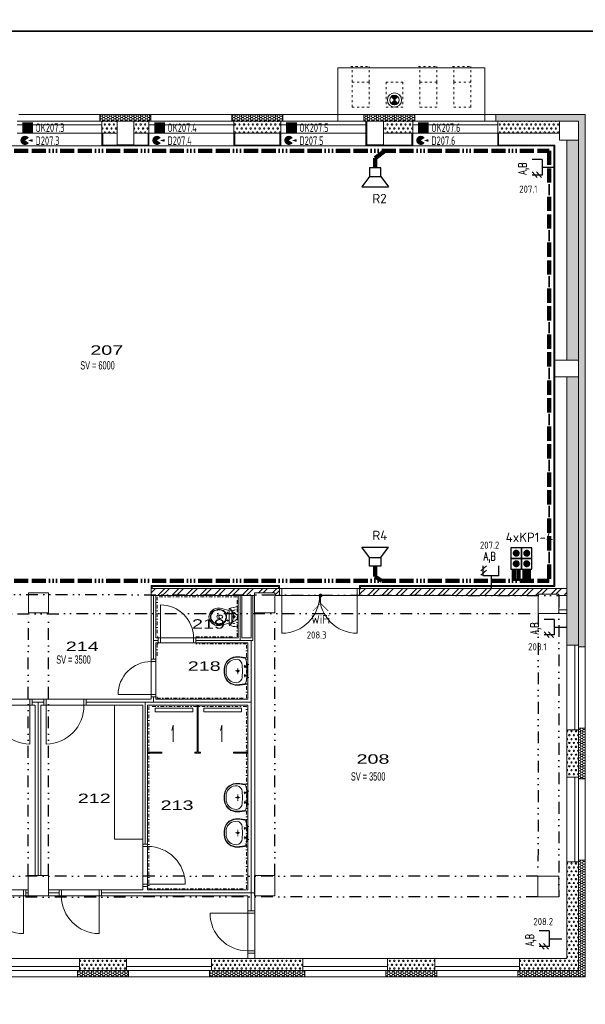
# Model space of a CAD drawing. Extents: x 171565 to 840288, y -737149 to -289557.
# Tile 45 of 59: x 465310 to 477314, y -377588 to -356706. Entities that reach past the tile are written whole.
import ezdxf

# ---------------------------------------------------------------- set-up
doc = ezdxf.new("R2010")
doc.units = 0
doc.header["$MEASUREMENT"] = 0
doc.header["$PDMODE"] = 1
for name, pattern in [('ACAD_ISO15W100', [39, 12, -3, 12, -3, 0, -3, 0, -3, 0, -3]), ('DASHED1', [1, 0.3, -0.4, 0.3]), ('DIVIDE2', [0.625, 0.25, -0.125, 0, -0.125, 0, -0.125]), ('DOTDASH', [1, 0.3, -0.2, 0, -0.2, 0.3])]:
    doc.linetypes.add(name, pattern=pattern)
for name, color, linetype in [('0_stavba', 7, 'Continuous'), ('3-ZDI_NADP', 1, 'DIVIDE2'), ('E1', 3, 'Continuous'), ('E2-SL', 7, 'Continuous'), ('legenda', 1, 'Continuous')]:
    doc.layers.add(name, color=color, linetype=linetype)
doc.styles.add('isocp', font='isocp.shx')
doc.styles.add('ISOCPEUR_4', font='isocpeur.ttf', dxfattribs={"height": 1.8})
doc.styles.add('ROMANS', font='ROMANS.shx')
doc.styles.add('SIMPLEX', font='simplex.shx')
doc.styles.add('SPIRITTXTSTYLE1', font='ROMAN')
doc.styles.add('SPIRITTXTSTYLE2', font='ARIALUNI.TTF')
doc.linetypes.add('TEPIZL3', pattern='A,0,-1,[9,DSP.shx,S=0.005714,R=0,X=-1,Y=0],0', length=1)
pattern_1 = [(45.0000013, (831140.693, -247584.223), (-7.0710678, 7.0710678), [])]
pattern_2 = [(0, (784100.07, -247584.22), (47.625, 82.488914), [15.875, -79.375]), (0, (784100.07, -247556.72), (47.625, 82.488914), [15.875, -79.375]), (60.000002, (784115.94, -247584.22), (-47.625, 82.488914), [15.875, -79.375]), (120.000003, (784100.07, -247584.22), (-95.25, -3e-06), [15.875, -79.375]), (60.000002, (784092.13, -247570.47), (-47.625, 82.488914), [15.875, -79.375]), (120.000003, (784123.88, -247570.47), (-95.25, -3e-06), [15.875, -79.375])]
pattern_3 = [(45, (784100.07, -247584.22), (-148.49243, 148.49243), []), (45, (784199.07, -247584.22), (-148.49243, 148.49243), [])]
pattern_4 = [(0, (784100.068, -247584.223), (47.625, 27.4963055), [-63.5, 31.75]), (60.000002, (784100.068, -247584.223), (-1.7e-06, 54.9926147), [31.75, -63.5]), (120.000003, (784100.068, -247584.223), (-47.625, 27.4963055), [-63.5, 31.75])]

# ---------------------------------------------------------------- blocks, each defined once
blk = doc.blocks.new('A$C1C114146')
at = {"color": 5}
blk.add_line((150, -18.75), (0, -18.75), dxfattribs=at)
at = {"color": 5, "const_width": 37.5}
blk.add_lwpolyline([(-18.75, -18.75, 1), (18.75, -18.75, 1)], format="xyb", close=True, dxfattribs=at)
blk.add_lwpolyline([(-18.75, -18.75, 1), (18.75, -18.75, 1)], format="xyb", close=True, dxfattribs=at)
at = {"color": 5, "const_width": 12.5}
blk.add_lwpolyline([(300, 131.25), (150, -18.75), (150, -18.75), (300, -168.75)], dxfattribs=at)
blk = doc.blocks.new('T2')
at = {"color": 5}
for p, q in [((0, 965), (0, 639)), ((0, 965), (206, 965)), ((0, 802), (-265, 802)), ((0, 639), (206, 639))]:
    blk.add_line(p, q, dxfattribs=at)
at = {"color": 7}
for p, q in [((118, 705), (12, 586)), ((209, 705), (103, 586))]:
    blk.add_line(p, q, dxfattribs=at)
at = {"color": 3, "style": 'SIMPLEX', "width": 0.75}
blk.add_attdef('A', (302, 720, 38), '', height=215, dxfattribs=at)
blk = doc.blocks.new('A$C63851835')
at = {"color": 24}
for p, q in [((179, 117), (403, 285)), ((403, 285), (403, -285)), ((0, 117), (179, 117)), ((0, -117), (0, 117)), ((179, 117), (179, -117)), ((179, -117), (0, -117)), ((179, -117), (403, -285))]:
    blk.add_line(p, q, dxfattribs=at)

msp = doc.modelspace()

# ---------------------------------------------------------------- hatches: boundary and pattern name
at = {"layer": '0_stavba', "linetype": 'Continuous', "lineweight": 0, "ltscale": 300}
h = msp.add_hatch(dxfattribs=at)
h.set_pattern_fill('ZDIVNP', color=256, scale=0.79375, style=0, pattern_type=2)
h.set_pattern_definition(pattern_1)
h.paths.add_polyline_path([(473193, -358338), (473264, -358409), (473334, -358338, 0.414214)], flags=0)
h = msp.add_hatch(dxfattribs=at)
h.set_pattern_fill('ZDIVNP', color=256, scale=0.79375, style=0, pattern_type=2)
h.set_pattern_definition(pattern_1)
h.paths.add_polyline_path([(473334, -358480), (473264, -358409), (473193, -358480, 0.414214)], flags=0)
h = msp.add_hatch(dxfattribs=at)
h.set_pattern_fill('PLASTEV', color=256, scale=31.75, style=0, pattern_type=2)
h.set_pattern_definition(pattern_4)
h.paths.add_polyline_path([(468094, -358859), (468094, -358719), (467014, -358719), (467014, -358859)], flags=0)
h = msp.add_hatch(dxfattribs=at)
h.set_pattern_fill('PLASTEV', color=256, scale=31.75, style=0, pattern_type=2)
h.set_pattern_definition(pattern_4)
h.paths.add_polyline_path([(469814, -358719), (469814, -358859), (470894, -358859), (470894, -358719)], flags=0)
h = msp.add_hatch(dxfattribs=at)
h.set_pattern_fill('PLASTEV', color=256, scale=31.75, style=0, pattern_type=2)
h.set_pattern_definition(pattern_4)
h.paths.add_polyline_path([(472614, -358719), (472614, -358859), (473694, -358859), (473694, -358719)], flags=0)
h = msp.add_hatch(dxfattribs=at)
h.set_pattern_fill('PLASTEV', color=256, scale=31.75, style=0, pattern_type=2)
h.set_pattern_definition(pattern_4)
h.paths.add_polyline_path([(477169, -370009), (477309, -370009), (477309, -358719), (475414, -358719), (475414, -358859), (477169, -358859)], flags=0)
h = msp.add_hatch(dxfattribs=at)
h.set_pattern_fill('PORBET', color=256, scale=15.875, style=0, pattern_type=2)
h.set_pattern_definition(pattern_2)
h.paths.add_polyline_path([(467054, -358859), (467054, -359109), (467379, -359109), (467379, -358859)], flags=0)
h = msp.add_hatch(dxfattribs=at)
h.set_pattern_fill('PORBET', color=256, scale=15.875, style=0, pattern_type=2)
h.set_pattern_definition(pattern_2)
h.paths.add_polyline_path([(467729, -358859), (467729, -359109), (468054, -359109), (468054, -358859)], flags=0)
h = msp.add_hatch(dxfattribs=at)
h.set_pattern_fill('PORBET', color=256, scale=15.875, style=0, pattern_type=2)
h.set_pattern_definition(pattern_2)
h.paths.add_polyline_path([(469854, -358859), (469854, -359109), (470854, -359109), (470854, -358859)], flags=0)
h = msp.add_hatch(dxfattribs=at)
h.set_pattern_fill('PORBET', color=256, scale=15.875, style=0, pattern_type=2)
h.set_pattern_definition(pattern_2)
h.paths.add_polyline_path([(473029, -359109), (473654, -359109), (473654, -358859), (473029, -358859)], flags=0)
h = msp.add_hatch(dxfattribs=at)
h.set_pattern_fill('PORBET', color=256, scale=15.875, style=0, pattern_type=2)
h.set_pattern_definition(pattern_2)
h.paths.add_polyline_path([(476769, -359109), (476769, -358859), (475454, -358859), (475454, -359109)], flags=0)
h = msp.add_hatch(dxfattribs=at)
h.set_pattern_fill('PORBET', color=256, scale=15.875, style=0, pattern_type=2)
h.set_pattern_definition(pattern_2)
h.paths.add_polyline_path([(476919, -363930), (477169, -363930), (477169, -359259), (476919, -359259)], flags=0)
h = msp.add_hatch(dxfattribs=at)
h.set_pattern_fill('PORBET', color=256, scale=15.875, style=0, pattern_type=2)
h.set_pattern_definition(pattern_2)
h.paths.add_polyline_path([(477169, -364280), (476919, -364280), (476919, -368769), (476919, -368901), (476919, -369301), (476919, -369969), (477169, -369969)], flags=0)
h = msp.add_hatch(dxfattribs=at)
h.set_pattern_fill('ZDIVKER', color=256, scale=5.55625, style=0, pattern_type=2)
h.set_pattern_definition(pattern_3)
h.paths.add_polyline_path([(468099, -368769), (468099, -368919), (470294, -368919), (470294, -368859), (470724, -368859), (470724, -368919), (470824, -368919), (470824, -368769)], flags=0)
h = msp.add_hatch(dxfattribs=at)
h.set_pattern_fill('ZDIVKER', color=256, scale=5.55625, style=0, pattern_type=2)
h.set_pattern_definition(pattern_3)
h.paths.add_polyline_path([(472524, -368919), (472524, -368769), (476919, -368769), (476919, -368901), (476754, -368901), (476754, -368889), (476314, -368889), (476314, -368918), (473054, -368918), (473054, -368901), (472654, -368901), (472654, -368919)], flags=0)
h = msp.add_hatch(dxfattribs=at)
h.set_pattern_fill('PORBET', color=256, scale=15.875, style=0, pattern_type=2)
h.set_pattern_definition(pattern_2)
h.paths.add_polyline_path([(477169, -371769), (476919, -371769), (476919, -372769), (477169, -372769)], flags=0)
h = msp.add_hatch(dxfattribs=at)
h.set_pattern_fill('PLASTEV', color=256, scale=31.75, style=0, pattern_type=2)
h.set_pattern_definition(pattern_4)
h.paths.add_polyline_path([(477169, -372809), (477309, -372809), (477309, -371729), (477169, -371729)], flags=0)
h = msp.add_hatch(dxfattribs=at)
h.set_pattern_fill('PLASTEV', color=256, scale=31.75, style=0, pattern_type=2)
h.set_pattern_definition(pattern_4)
h.paths.add_polyline_path([(477309, -377009), (477309, -374529), (477169, -374529), (477169, -376869), (475879, -376869), (475879, -377009)], flags=0)
h = msp.add_hatch(dxfattribs=at)
h.set_pattern_fill('PORBET', color=256, scale=15.875, style=0, pattern_type=2)
h.set_pattern_definition(pattern_2)
h.paths.add_polyline_path([(477169, -374569), (476919, -374569), (476919, -376619), (475919, -376619), (475919, -376869), (477169, -376869)], flags=0)
h = msp.add_hatch(dxfattribs=at)
h.set_pattern_fill('PORBET', color=256, scale=15.875, style=0, pattern_type=2)
h.set_pattern_definition(pattern_2)
h.paths.add_polyline_path([(466579, -376619), (466579, -376869), (467579, -376869), (467579, -376619)], flags=0)
h = msp.add_hatch(dxfattribs=at)
h.set_pattern_fill('PORBET', color=256, scale=15.875, style=0, pattern_type=2)
h.set_pattern_definition(pattern_2)
h.paths.add_polyline_path([(471319, -376869), (471319, -376619), (470299, -376619), (470149, -376619), (469379, -376619), (469379, -376869)], flags=0)
h = msp.add_hatch(dxfattribs=at)
h.set_pattern_fill('PORBET', color=256, scale=15.875, style=0, pattern_type=2)
h.set_pattern_definition(pattern_2)
h.paths.add_polyline_path([(474119, -376869), (474119, -376619), (473119, -376619), (473119, -376869)], flags=0)
h = msp.add_hatch(dxfattribs=at)
h.set_pattern_fill('PLASTEV', color=256, scale=31.75, style=0, pattern_type=2)
h.set_pattern_definition(pattern_4)
h.paths.add_polyline_path([(467619, -377009), (467619, -376869), (466539, -376869), (466539, -377009)], flags=0)
h = msp.add_hatch(dxfattribs=at)
h.set_pattern_fill('PLASTEV', color=256, scale=31.75, style=0, pattern_type=2)
h.set_pattern_definition(pattern_4)
h.paths.add_polyline_path([(469339, -376869), (469339, -377009), (471359, -377009), (471359, -376869)], flags=0)
h = msp.add_hatch(dxfattribs=at)
h.set_pattern_fill('PLASTEV', color=256, scale=31.75, style=0, pattern_type=2)
h.set_pattern_definition(pattern_4)
h.paths.add_polyline_path([(474159, -377009), (474159, -376869), (473079, -376869), (473079, -377009)], flags=0)

# ---------------------------------------------------------------- linework, layer by layer
at = {"elevation": 900}
for points in [[(449280, -356946), (449280, -325446), (493830, -325446), (493830, -356946)], [(449280, -388446), (449280, -356946), (493830, -356946), (493830, -388446)]]:
    msp.add_lwpolyline(points, close=True, dxfattribs=at)
at = {"layer": '0_stavba', "linetype": 'DASHED1', "lineweight": 0, "ltscale": 150}
for p, q in [((472334, -357699, -824), (472754, -357699, -824)), ((472364, -358029, -824), (472364, -357699, -824)), ((472724, -358029, -824), (472724, -357699, -824)), ((473774, -357699, -824), (474194, -357699, -824)), ((473804, -358029, -824), (473804, -357699, -824)), ((474164, -358029, -824), (474164, -357699, -824)), ((474494, -357699, -824), (474914, -357699, -824)), ((474524, -358029, -824), (474524, -357699, -824)), ((474884, -358029, -824), (474884, -357699, -824)), ((472364, -358559, -824), (472364, -358029, -824)), ((472724, -358029, -824), (472364, -358029, -824)), ((472724, -358029, -824), (472724, -358559, -824)), ((473444, -358029, -824), (473084, -358029, -824)), ((473084, -358029, -824), (473084, -358559, -824)), ((473444, -358029, -824), (473444, -358559, -824)), ((474164, -358029, -824), (473804, -358029, -824)), ((473804, -358029, -824), (473804, -358559, -824)), ((474164, -358029, -824), (474164, -358559, -824)), ((474884, -358029, -824), (474524, -358029, -824)), ((474524, -358029, -824), (474524, -358559, -824)), ((474884, -358559, -824), (474884, -358029, -824)), ((472364, -358559, -2548), (472724, -358559, -2548)), ((473084, -358559, -2548), (473444, -358559, -2548)), ((473804, -358559, -2548), (474164, -358559, -2548)), ((474524, -358559, -2548), (474884, -358559, -2548))]:
    msp.add_line(p, q, dxfattribs=at)
at = {"layer": '0_stavba', "linetype": 'Continuous', "lineweight": 0, "ltscale": 300}
for p, q in [((472064, -358859, -824), (472064, -357729, -824)), ((475184, -357729, -824), (472064, -357729, -824)), ((475184, -358859, -824), (475184, -357729, -824)), ((473334, -358338, 900), (473193, -358480, 900)), ((473193, -358338, 900), (473334, -358480, 900)), ((467014, -358719, -76), (465294, -358719, -76)), ((467014, -358719, -2548), (468094, -358719, -2548)), ((467014, -358719, -2548), (467014, -358859, -2548)), ((469814, -358719, -76), (468094, -358719, -76)), ((468094, -358719, -2548), (468094, -358859, -2548)), ((469814, -358719, -2548), (470894, -358719, -2548)), ((469814, -358719, -2548), (469814, -358859, -2548)), ((472614, -358719, -76), (470894, -358719, -76)), ((470894, -358719, -2548), (470894, -358859, -2548)), ((472614, -358719, -2548), (473694, -358719, -2548)), ((472614, -358719, -2548), (472614, -358859, -2548)), ((475414, -358719, -76), (473694, -358719, -76)), ((473694, -358719, -2548), (473694, -358859, -2548)), ((475414, -358719, -2548), (477309, -358719, -2548)), ((475414, -358719, -2548), (475414, -358859, -2548)), ((477309, -358719, -2548), (477309, -370009, -2548)), ((465254, -358859, 1571), (467054, -358859, 1571)), ((465254, -358939, 1571), (467054, -358939, 1571)), ((467014, -358859, -2548), (468094, -358859, -2548)), ((467054, -358859, -2548), (467054, -359109, -2548)), ((467729, -358859, -1724), (467379, -358859, -1724)), ((467379, -358859, -1724), (467379, -359359, -1724)), ((467729, -359359, -1724), (467729, -358859, -1724)), ((468054, -358859, 1571), (469854, -358859, 1571)), ((468054, -358859, -2548), (468054, -359109, -2548)), ((468054, -358939, 1571), (469854, -358939, 1571)), ((469814, -358859, -2548), (470894, -358859, -2548)), ((469854, -358859, -2548), (469854, -359109, -2548)), ((470854, -358859, 1571), (472654, -358859, 1571)), ((470854, -358859, -2548), (470854, -359109, -2548)), ((470854, -358939, 1571), (472654, -358939, 1571)), ((472614, -358859, -2548), (473694, -358859, -2548)), ((472654, -358859, -2548), (472654, -359109, -2548)), ((473029, -358859, -1724), (472679, -358859, -1724)), ((472679, -358859, -1724), (472679, -359359, -1724)), ((473029, -359359, -1724), (473029, -358859, -1724)), ((473654, -358859, 1571), (475454, -358859, 1571)), ((473654, -358859, -2548), (473654, -359109, -2548)), ((473654, -358939, 1571), (475454, -358939, 1571)), ((475414, -358859, -2548), (477169, -358859, -2548)), ((475454, -358859, -2548), (475454, -359109, -2548)), ((477169, -358859, -1724), (476769, -358859, -1724)), ((476769, -358859, -1724), (476769, -359259, -1724)), ((477169, -358859, -2548), (477169, -370009, -2548)), ((477169, -359259, -1724), (477169, -358859, -1724)), ((465254, -359109, 1571), (467054, -359109, 1571)), ((467054, -359109, -2548), (467054, -359384, -2548)), ((467054, -359109, -2548), (467379, -359109, -2548)), ((467074, -359109, -2548), (467074, -359364, -2548)), ((467729, -359109, -2548), (468054, -359109, -2548)), ((468034, -359109, -2548), (468034, -359364, -2548)), ((468054, -359109, -2548), (468054, -359384, -2548)), ((468054, -359109, 1571), (469854, -359109, 1571)), ((469854, -359109, -2548), (469854, -359384, -2548)), ((469854, -359109, -2548), (470854, -359109, -2548)), ((469874, -359109, -2548), (469874, -359364, -2548)), ((470834, -359109, -2548), (470834, -359364, -2548)), ((470854, -359109, -2548), (470854, -359384, -2548)), ((470854, -359109, 1571), (472654, -359109, 1571)), ((472654, -359109, -2548), (472654, -359384, -2548)), ((472654, -359109, -2548), (472679, -359109, -2548)), ((472674, -359109, -2548), (472674, -359364, -2548)), ((473029, -359109, -2548), (473654, -359109, -2548)), ((473634, -359109, -2548), (473634, -359364, -2548)), ((473654, -359109, -2548), (473654, -359384, -2548)), ((473654, -359109, 1571), (475454, -359109, 1571)), ((475454, -359109, -2548), (475454, -359384, -2548)), ((475454, -359109, -2548), (476769, -359109, -2548)), ((475474, -359109, -2548), (475474, -359364, -2548)), ((458464, -359384, -2548), (476644, -359384, -2548)), ((467074, -359364, -2548), (468034, -359364, -2548)), ((467379, -359359, -1724), (467729, -359359, -1724)), ((469874, -359364, -2548), (470834, -359364, -2548)), ((472679, -359359, -1724), (473029, -359359, -1724)), ((472679, -359364, -2548), (473634, -359364, -2548)), ((475474, -359364, -2548), (476664, -359364, -2548)), ((476644, -359384, -2548), (476644, -368709, -2548)), ((476664, -359364, -2548), (476664, -368729, -2548)), ((476769, -359259, -1724), (477169, -359259, -1724)), ((476919, -359259, -2548), (476919, -363930, -2548)), ((477169, -363930, -1724), (476669, -363930, -1724)), ((476669, -363930, -1724), (476669, -364280, -1724)), ((477169, -364280, -1724), (477169, -363930, -1724)), ((476669, -364280, -1724), (477169, -364280, -1724)), ((476919, -364280, -2548), (476919, -368769, -2548)), ((470824, -368709, -2548), (468099, -368709, -2548)), ((468099, -368769, -2548), (468099, -368709, -2548)), ((470874, -368769, -2548), (468099, -368769, -2548)), ((468099, -368769, -2548), (468099, -368869, -2548)), ((468099, -368919, -2548), (468099, -368769, -2548)), ((470804, -368729, -2548), (468119, -368729, -2548)), ((468119, -368769, -2548), (468119, -368729, -2548)), ((470804, -368769, -2548), (470804, -368729, -2548)), ((470824, -368769, -2548), (470824, -368709, -2548)), ((470874, -368919, -2548), (470874, -368769, -2548)), ((476919, -368769, -2548), (472474, -368769, -2548)), ((472474, -368919, -2548), (472474, -368769, -2548)), ((476644, -368709, -2548), (472524, -368709, -2548)), ((472524, -368769, -2548), (472524, -368709, -2548)), ((476664, -368729, -2548), (472544, -368729, -2548)), ((472544, -368769, -2548), (472544, -368729, -2548)), ((476919, -368919, -76), (476919, -368769, -76)), ((465924, -368859, -2548), (465494, -368859, -2548)), ((465494, -368859, -2548), (465494, -369289, -2548)), ((465924, -369289, -2548), (465924, -368859, -2548)), ((468099, -368919, -2548), (468199, -368919, -2548)), ((468099, -368919, -2548), (468099, -370319, -2548)), ((469949, -368919, -2548), (468199, -368919, -2548)), ((468199, -368919, -2548), (468199, -369819, -2548)), ((469949, -368919, -2548), (470024, -368919, -2548)), ((469949, -368919, -2548), (469949, -369819, -2548)), ((470024, -368919, -2548), (470024, -369819, -2548)), ((470224, -368919, -2548), (470024, -368919, -2548)), ((470224, -368919, -2548), (470294, -368919, -2548)), ((470224, -368919, -2548), (470224, -369819, -2548)), ((470724, -368859, -2548), (470294, -368859, -2548)), ((470294, -368859, -2548), (470294, -369289, -2548)), ((470724, -369289, -2548), (470724, -368859, -2548)), ((470874, -368919, -2548), (470724, -368919, -2548)), ((470874, -368919, -2548), (470874, -369719, -2548)), ((472474, -368919, -2548), (472474, -369719, -2548)), ((476314, -368919, -2548), (472474, -368919, -2548)), ((476314, -369299, -2548), (476314, -368889, -2548)), ((476754, -368889, -2548), (476314, -368889, -2548)), ((476314, -369299, -2548), (476314, -368919, -2548)), ((476754, -369299, -2548), (476754, -368889, -2548)), ((476919, -368919, -2548), (476754, -368919, -2548)), ((476919, -368919, -2548), (476919, -369969, -2548)), ((468299, -369819, -2548), (468299, -369119, -2548)), ((465494, -369289, -2548), (465924, -369289, -2548)), ((470294, -369289, -2548), (470724, -369289, -2548)), ((470299, -369289, -2548), (470299, -375654, -2548)), ((476314, -369299, -2548), (476754, -369299, -2548)), ((476754, -369224, -2548), (476919, -369224, -2548)), ((476754, -369299, -2548), (476919, -369299, -2548)), ((468299, -369819, -2548), (468199, -369819, -2548)), ((468299, -369819, -3448), (468999, -369819, -3448)), ((468299, -369919, -2548), (468299, -369819, -2548)), ((469949, -369819, -2548), (468999, -369819, -2548)), ((468999, -369919, -2548), (468999, -369819, -2548)), ((470224, -369819, -2548), (470024, -369819, -2548)), ((468299, -369919, -2548), (468199, -369919, -2548)), ((468199, -369919, -2548), (468199, -370319, -2548)), ((468299, -369919, -3448), (468999, -369919, -3448)), ((470149, -369919, -2548), (468999, -369919, -2548)), ((470149, -369919, -2548), (470149, -371119, -2548)), ((476919, -369969, -76), (476919, -371769, -76)), ((477169, -369969, -2548), (476919, -369969, -2548)), ((477089, -369969, -76), (477089, -371769, -76)), ((477169, -369969, -76), (477169, -371769, -76)), ((477309, -370009, -2548), (477169, -370009, -2548)), ((477309, -371729, -76), (477309, -370009, -76)), ((468099, -371019, -3448), (468099, -370319, -3448)), ((468199, -370319, -2548), (468099, -370319, -2548)), ((468199, -371019, -3448), (468199, -370319, -3448)), ((468099, -371019, -2548), (467399, -371019, -2548)), ((468199, -371019, -2548), (468099, -371019, -2548)), ((468099, -371019, -2548), (468099, -371119, -2548)), ((468199, -371019, -2548), (468199, -371119, -2548)), ((465874, -371119, -2548), (465524, -371119, -2548)), ((465524, -371244, -2548), (465524, -371119, -2548)), ((465524, -371244, -2548), (465524, -372069, -2548)), ((465636, -371244, -2548), (465524, -371244, -2548)), ((465636, -371244, -2548), (465636, -374859, -2548)), ((465761, -371244, -2548), (465761, -374859, -2548)), ((465874, -371244, -2548), (465761, -371244, -2548)), ((465874, -371244, -2548), (465874, -371119, -2548)), ((465874, -371244, -2548), (465874, -372069, -2548)), ((468099, -371119, -2548), (466674, -371119, -2548)), ((466674, -371244, -2548), (466674, -371119, -2548)), ((467924, -371244, -2548), (466674, -371244, -2548)), ((467324, -374089, -2548), (467324, -371244, -2548)), ((467924, -371244, -2548), (467924, -374239, -2548)), ((470149, -371244, -2548), (468024, -371244, -2548)), ((468024, -371244, -2548), (468024, -374239, -2548)), ((470149, -371119, -2548), (468199, -371119, -2548)), ((469076, -371244, -2548), (469076, -372244, -2548)), ((469096, -371244, -2548), (469096, -372244, -2548)), ((470149, -371244, -2548), (470149, -375164, -2548)), ((468985, -371307, -2548), (468185, -371307, -2548)), ((468185, -371307, -2548), (468185, -371382, -2548)), ((468185, -371382, -2548), (468985, -371382, -2548)), ((468985, -371382, -2548), (468985, -371307, -2548)), ((470018, -371307, -2548), (469218, -371307, -2548)), ((469218, -371307, -2548), (469218, -371382, -2548)), ((469218, -371382, -2548), (470018, -371382, -2548)), ((470018, -371382, -2548), (470018, -371307, -2548)), ((468569, -371670, -2548), (468540, -371779, -2548)), ((468569, -372022, -2548), (468569, -371670, -2548)), ((469603, -371670, -2548), (469573, -371779, -2548)), ((469603, -372022, -2548), (469603, -371670, -2548)), ((477169, -371769, -2548), (476919, -371769, -2548)), ((476919, -371769, -2548), (476919, -372769, -2548)), ((477169, -371729, -2548), (477169, -372809, -2548)), ((477309, -371729, -2548), (477169, -371729, -2548)), ((477309, -371729, -2548), (477309, -372809, -2548)), ((468024, -372244, -2548), (468326, -372244, -2548)), ((468024, -372264, -2548), (468326, -372264, -2548)), ((468326, -372244, -2548), (468326, -372264, -2548)), ((469026, -372244, -2548), (469076, -372244, -2548)), ((469026, -372244, -2548), (469026, -372264, -2548)), ((469026, -372264, -2548), (469146, -372264, -2548)), ((469096, -372244, -2548), (469146, -372244, -2548)), ((469146, -372244, -2548), (469146, -372264, -2548)), ((469846, -372244, -2548), (470149, -372244, -2548)), ((469846, -372244, -2548), (469846, -372264, -2548)), ((469846, -372264, -2548), (470149, -372264, -2548)), ((476919, -372769, -76), (476919, -374569, -76)), ((477169, -372769, -2548), (476919, -372769, -2548)), ((477089, -374569, -900), (477089, -372769, -900)), ((477169, -374569, -900), (477169, -372769, -900)), ((477169, -372769, -76), (477169, -374569, -76)), ((477309, -372809, -2548), (477169, -372809, -2548)), ((477309, -374529, -76), (477309, -372809, -76)), ((467924, -374089, -2548), (467324, -374089, -2548)), ((468024, -374239, -2548), (467924, -374239, -2548)), ((477169, -374569, -2548), (476919, -374569, -2548)), ((476919, -374569, -2548), (476919, -376619, -2548)), ((477169, -374529, -2548), (477169, -376869, -2548)), ((477309, -374529, -2548), (477169, -374529, -2548)), ((477309, -374529, -2548), (477309, -377009, -2548)), ((465919, -374859, -2548), (465489, -374859, -2548)), ((465489, -374859, -2548), (465489, -375289, -2548)), ((465919, -375289, -2548), (465919, -374859, -2548)), ((467924, -375039, -2548), (467924, -375164, -2548)), ((468024, -375039, -2548), (467924, -375039, -2548)), ((468024, -375039, -2548), (468824, -375039, -2548)), ((468024, -375039, -2548), (468024, -375164, -2548)), ((470724, -374859, -2548), (470294, -374859, -2548)), ((470294, -374859, -2548), (470294, -375289, -2548)), ((470724, -375289, -2548), (470724, -374859, -2548)), ((476309, -375309, -2548), (476309, -374869, -2548)), ((476309, -374869, -2548), (476754, -374869, -2548)), ((476754, -374869, -2548), (476754, -375309, -2548)), ((465389, -375164, -2548), (465489, -375164, -2548)), ((465389, -375164, -2548), (465389, -375289, -2548)), ((465919, -375164, -2548), (466196, -375164, -2548)), ((466196, -375164, -2548), (466196, -375289, -2548)), ((466996, -375164, -2548), (467924, -375164, -2548)), ((466996, -375164, -2548), (466996, -375289, -2548)), ((468024, -375164, -2548), (470149, -375164, -2548)), ((465389, -375289, -2548), (465389, -376089, -2548)), ((465389, -375289, -2548), (466196, -375289, -2548)), ((465489, -375289, -2548), (465919, -375289, -2548)), ((466996, -375289, -2548), (466996, -376089, -2548)), ((466996, -375289, -2548), (470149, -375289, -2548)), ((470149, -375289, -2548), (470149, -375654, -2548)), ((470294, -375289, -2548), (470724, -375289, -2548)), ((476754, -375309, -2548), (476309, -375309, -2548)), ((470149, -375654, -2548), (469349, -375654, -2548)), ((470299, -375654, -2548), (470149, -375654, -2548)), ((470299, -376454, -2548), (470149, -376454, -2548)), ((470149, -376454, -2548), (470149, -376619, -2548)), ((470299, -376454, -2548), (470299, -376619, -2548)), ((466579, -376619, -76), (464779, -376619, -76)), ((466579, -376619, -2548), (467579, -376619, -2548)), ((466579, -376619, -2548), (466579, -376869, -2548)), ((469379, -376619, -76), (467579, -376619, -76)), ((467579, -376619, -2548), (467579, -376869, -2548)), ((469379, -376619, -2548), (470149, -376619, -2548)), ((469379, -376619, -2548), (469379, -376869, -2548)), ((470149, -376619, -76), (470299, -376619, -76)), ((470299, -376619, -2548), (471319, -376619, -2548)), ((473119, -376619, -76), (471319, -376619, -76)), ((471319, -376619, -2548), (471319, -376869, -2548)), ((473119, -376619, -2548), (474119, -376619, -2548)), ((473119, -376619, -2548), (473119, -376869, -2548)), ((475919, -376619, -76), (474119, -376619, -76)), ((474119, -376619, -2548), (474119, -376869, -2548)), ((475919, -376619, -2548), (476919, -376619, -2548)), ((475919, -376619, -2548), (475919, -376869, -2548)), ((466579, -376789, -76), (464779, -376789, -76)), ((466579, -376869, -76), (464779, -376869, -76)), ((466539, -376869, -2548), (467619, -376869, -2548)), ((466539, -376869, -2548), (466539, -377009, -2548)), ((469379, -376789, -76), (467579, -376789, -76)), ((469379, -376869, -76), (467579, -376869, -76)), ((467619, -376869, -2548), (467619, -377009, -2548)), ((469339, -376869, -2548), (471359, -376869, -2548)), ((469339, -376869, -2548), (469339, -377009, -2548)), ((473119, -376789, -76), (471319, -376789, -76)), ((473119, -376869, -76), (471319, -376869, -76)), ((471359, -376869, -2548), (471359, -377009, -2548)), ((473079, -376869, -2548), (474159, -376869, -2548)), ((473079, -376869, -2548), (473079, -377009, -2548)), ((475919, -376789, -76), (474119, -376789, -76)), ((475919, -376869, -76), (474119, -376869, -76)), ((474159, -376869, -2548), (474159, -377009, -2548)), ((475879, -376869, -2548), (477169, -376869, -2548)), ((475879, -376869, -2548), (475879, -377009, -2548)), ((464819, -377009, -76), (466539, -377009, -76)), ((466539, -377009, -2548), (467619, -377009, -2548)), ((467619, -377009, -76), (469339, -377009, -76)), ((469339, -377009, -2548), (471359, -377009, -2548)), ((471359, -377009, -76), (473079, -377009, -76)), ((473079, -377009, -2548), (474159, -377009, -2548)), ((474159, -377009, -76), (475879, -377009, -76)), ((475879, -377009, -2548), (477309, -377009, -2548))]:
    msp.add_line(p, q, dxfattribs=at)
at = {"layer": '0_stavba', "linetype": 'Continuous', "lineweight": 0, "ltscale": 304.799988}
for p, q in [((470824, -368769, -3448), (470824, -368919, -3448)), ((472524, -368769, -3448), (472524, -368919, -3448)), ((468249, -369819, -3448), (468249, -369919, -3448)), ((469049, -369819, -3448), (469049, -369919, -3448)), ((468099, -370269, -3448), (468199, -370269, -3448)), ((468099, -371069, -3448), (468199, -371069, -3448)), ((465574, -371119, -3448), (465574, -371244, -3448)), ((465824, -371119, -3448), (465824, -371244, -3448)), ((466724, -371119, -3448), (466724, -371244, -3448)), ((468024, -374189, -3448), (467924, -374189, -3448)), ((465439, -375164, -3448), (465439, -375289, -3448)), ((466146, -375164, -3448), (466146, -375289, -3448)), ((467046, -375164, -3448), (467046, -375289, -3448)), ((468024, -375089, -3448), (467924, -375089, -3448)), ((470299, -375604, -3448), (470149, -375604, -3448)), ((470299, -376504, -3448), (470149, -376504, -3448))]:
    msp.add_line(p, q, dxfattribs=at)
at = {"layer": '0_stavba', "linetype": 'Continuous', "lineweight": 0, "ltscale": 600}
for p, q in [((470874, -368769, -3448), (472474, -368769, -3448)), ((470874, -368919, -3448), (472474, -368919, -3448))]:
    msp.add_line(p, q, dxfattribs=at)
at = {"layer": '0_stavba', "linetype": 'TEPIZL3', "lineweight": 0, "ltscale": 30}
for p, q in [((468149, -370269, -2548), (468149, -368919, -2548)), ((469986, -368919, -2548), (469986, -369869, -2548)), ((470259, -368919, -2548), (470259, -369869, -2548)), ((468249, -369869, -2548), (468149, -369869, -2548)), ((469049, -369869, -2548), (470259, -369869, -2548)), ((470224, -375604, -2548), (470224, -369869, -2548)), ((468149, -371069, -2548), (468149, -371182, -2548)), ((465824, -371182, -2548), (465574, -371182, -2548)), ((465699, -371182, -2548), (465699, -374859, -2548)), ((466724, -371182, -2548), (470224, -371182, -2548)), ((467974, -374189, -2548), (467974, -371182, -2548)), ((465439, -375227, -2548), (465489, -375227, -2548)), ((466146, -375227, -2548), (465919, -375227, -2548)), ((467046, -375227, -2548), (470294, -375227, -2548))]:
    msp.add_line(p, q, dxfattribs=at)
at = {"layer": '0_stavba', "linetype": 'DOTDASH', "lineweight": 0, "ltscale": 250}
for p, q in [((469924, -368944, 900), (468224, -368944, 900)), ((468224, -368944, 900), (468224, -369794, 900)), ((469924, -369794, 900), (469924, -368944, 900)), ((468224, -369794, 900), (468249, -369794, 900)), ((469049, -369794, 900), (469924, -369794, 900)), ((468249, -369944, 900), (468224, -369944, 900)), ((468224, -369944, 900), (468224, -370269, 900)), ((470124, -369944, 900), (469049, -369944, 900)), ((470124, -371094, 900), (470124, -369944, 900)), ((468224, -371069, 900), (468224, -371094, 900)), ((470124, -371269, 900), (468049, -371269, 900)), ((468049, -371269, 900), (468049, -375139, 900)), ((468224, -371094, 900), (470124, -371094, 900)), ((470124, -375139, 900), (470124, -371269, 900)), ((468049, -375139, 900), (470124, -375139, 900))]:
    msp.add_line(p, q, dxfattribs=at)
at = {"layer": '0_stavba', "linetype": 'DASHED1', "lineweight": 0, "ltscale": 20}
for p, q in [((469748, -369293, -3448), (469701, -369293, -3448)), ((469723, -369263, -3448), (469723, -369323, -3448)), ((469825, -369371, -3448), (469897, -369371, -3448)), ((469859, -369336, -3448), (469859, -369409, -3448)), ((469749, -369448, -3448), (469699, -369448, -3448)), ((469723, -369424, -3448), (469723, -369477, -3448))]:
    msp.add_line(p, q, dxfattribs=at)
at = {"layer": '0_stavba', "linetype": 'DASHED1', "lineweight": 0, "ltscale": 14.000001}
for p, q in [((469939, -370456, -3448), (469939, -370588, -3448)), ((470116, -370419, -3448), (470064, -370419, -3448)), ((470091, -370387, -3448), (470091, -370452, -3448)), ((470172, -370380, -3448), (470124, -370380, -3448)), ((469990, -370519, -3448), (469880, -370519, -3448)), ((470116, -370619, -3448), (470064, -370619, -3448)), ((470091, -370586, -3448), (470091, -370652, -3448)), ((470172, -370659, -3448), (470124, -370659, -3448)), ((469939, -373141, -3448), (469939, -373273, -3448)), ((470116, -373104, -3448), (470064, -373104, -3448)), ((470091, -373072, -3448), (470091, -373137, -3448)), ((470172, -373065, -3448), (470124, -373065, -3448)), ((469990, -373204, -3448), (469880, -373204, -3448)), ((470116, -373304, -3448), (470064, -373304, -3448)), ((470091, -373271, -3448), (470091, -373337, -3448)), ((470172, -373344, -3448), (470124, -373344, -3448)), ((469990, -373954, -3448), (469880, -373954, -3448)), ((469939, -373891, -3448), (469939, -374023, -3448)), ((470116, -373854, -3448), (470064, -373854, -3448)), ((470091, -373822, -3448), (470091, -373887, -3448)), ((470172, -373815, -3448), (470124, -373815, -3448)), ((470116, -374054, -3448), (470064, -374054, -3448)), ((470091, -374021, -3448), (470091, -374087, -3448)), ((470172, -374094, -3448), (470124, -374094, -3448))]:
    msp.add_line(p, q, dxfattribs=at)
at = {"layer": '0_stavba', "linetype": 'Continuous', "lineweight": 0}
for p, q in [((470148, -370365, -3448), (470124, -370365, -3448)), ((470148, -370393, -3448), (470129, -370393, -3448)), ((470148, -370645, -3448), (470124, -370645, -3448)), ((470148, -370672, -3448), (470129, -370672, -3448)), ((470148, -373050, -3448), (470124, -373050, -3448)), ((470148, -373078, -3448), (470129, -373078, -3448)), ((470148, -373330, -3448), (470124, -373330, -3448)), ((470148, -373357, -3448), (470129, -373357, -3448)), ((470148, -373800, -3448), (470124, -373800, -3448)), ((470148, -373828, -3448), (470129, -373828, -3448)), ((470148, -374080, -3448), (470124, -374080, -3448)), ((470148, -374107, -3448), (470129, -374107, -3448))]:
    msp.add_line(p, q, dxfattribs=at)
at = {"layer": '0_stavba', "linetype": 'Continuous', "lineweight": 0, "ltscale": 330}
for p, q in [((464724, -371119, -3448), (465524, -371119, -3448)), ((464724, -371244, -3448), (465524, -371244, -3448)), ((465874, -371119, -3448), (466674, -371119, -3448)), ((465874, -371244, -3448), (466674, -371244, -3448)), ((467924, -374239, -3448), (467924, -375039, -3448)), ((468024, -374239, -3448), (468024, -375039, -3448)), ((464589, -375164, -3448), (465389, -375164, -3448)), ((466196, -375164, -3448), (466996, -375164, -3448)), ((464589, -375289, -3448), (465389, -375289, -3448)), ((466196, -375289, -3448), (466996, -375289, -3448)), ((470149, -375654, -3448), (470149, -376454, -3448)), ((470299, -375654, -3448), (470299, -376454, -3448))]:
    msp.add_line(p, q, dxfattribs=at)
at = {"layer": '0_stavba', "linetype": 'Continuous', "lineweight": 0, "ltscale": 7, "elevation": -3448}
for points in [[(469758, -369235), (469596, -369193, 0.120198), (469470, -369193, 0.223955), (469342, -369303, 0.23388), (469342, -369444, 0.19794), (469459, -369544, 0.140172), (469596, -369548), (469758, -369506)], [(469949, -369193, 0.448493), (469918, -369161, 0.083491), (469765, -369191, 0.312202), (469758, -369200), (469758, -369541, 0.312175), (469765, -369551, 0.083488), (469918, -369581, 0.448493), (469949, -369548)], [(469698, -369368, 0.174099), (469670, -369272, 0.09079), (469632, -369238, 0.124463), (469536, -369215, 0.112921), (469440, -369238, 0.175053), (469369, -369316, 0.258811), (469369, -369426, 0.171883), (469440, -369503, 0.132088), (469536, -369526, 0.130329), (469632, -369503, 0.206732), (469693, -369423, 0.065592), (469698, -369372)], [(469689, -369369, 0.206576), (469651, -369265, 0.205237), (469516, -369226, 0.181771), (469410, -369272, 0.194255), (469365, -369363, 0.110799), (469376, -369422, 0.151845), (469445, -369495, 0.116294), (469536, -369516, 0.200993), (469651, -369476, 0.194141), (469689, -369375)], [(469528, -369334, -0.14759), (469607, -369346, -0.509098), (469607, -369394, -0.150241), (469529, -369408, -0.827552), (469524, -369334)]]:
    msp.add_lwpolyline(points, format="xyb", close=True, dxfattribs=at)
msp.add_lwpolyline([(469561, -369333, 0.634876), (469563, -369408)], format="xyb", dxfattribs=at)
at = {"layer": '0_stavba', "linetype": 'DASHED1', "lineweight": 0, "ltscale": 20, "elevation": -3448}
for points in [[(469758, -369235, -0.049455), (469893, -369296, -0.054525), (469894, -369315, -0.662693), (469894, -369432, -0.076206), (469893, -369448, -0.000138), (469893, -369449, -0.04318), (469758, -369506)], [(469949, -369218, 0.170682), (469810, -369254), (469810, -369488, 0.170682), (469949, -369524)]]:
    msp.add_lwpolyline(points, format="xyb", close=True, dxfattribs=at)
at = {"layer": '0_stavba', "linetype": 'Continuous', "lineweight": 0, "elevation": -3448}
for points in [[(470149, -370239), (469979, -370219), (469887, -370219, 0.373561), (469649, -370478), (469649, -370478), (469649, -370560, 0.372405), (469886, -370819), (469886, -370819), (469982, -370819), (470149, -370799)], [(469659, -370560, 0.391558), (469900, -370810), (469900, -370810), (469977, -370809), (470079, -370790, 0.356611), (470110, -370766, 0.100592), (470110, -370272, 0.324305), (470085, -370249), (470085, -370249), (469965, -370229), (469891, -370229, 0.37492), (469659, -370471), (469659, -370471)], [(469690, -370559, 0.370874), (469867, -370764, 0.391613), (470021, -370689, 0.096929), (470021, -370350, 0.384757), (469882, -370273, 0.392286), (469690, -370480), (469690, -370480)], [(470149, -372924), (469979, -372904), (469887, -372904, 0.373561), (469649, -373163), (469649, -373163), (469649, -373245, 0.372405), (469886, -373504), (469886, -373504), (469982, -373504), (470149, -373484)], [(469659, -373245, 0.391558), (469900, -373495), (469900, -373495), (469977, -373494), (470079, -373475, 0.356611), (470110, -373451, 0.100592), (470110, -372957, 0.324305), (470085, -372934), (470085, -372934), (469965, -372914), (469891, -372914, 0.37492), (469659, -373156), (469659, -373156)], [(469690, -373244, 0.370874), (469867, -373449, 0.391613), (470021, -373374, 0.096929), (470021, -373035, 0.384757), (469882, -372958, 0.392286), (469690, -373165), (469690, -373165)], [(470149, -373674), (469979, -373654), (469887, -373654, 0.373561), (469649, -373913), (469649, -373913), (469649, -373995, 0.372405), (469886, -374254), (469886, -374254), (469982, -374254), (470149, -374234)], [(469659, -373995, 0.391558), (469900, -374245), (469900, -374245), (469977, -374244), (470079, -374225, 0.356611), (470110, -374201, 0.100592), (470110, -373707, 0.324305), (470085, -373684), (470085, -373684), (469965, -373664), (469891, -373664, 0.37492), (469659, -373906), (469659, -373906)], [(469690, -373994, 0.370874), (469867, -374199, 0.391613), (470021, -374124, 0.096929), (470021, -373785, 0.384757), (469882, -373708, 0.392286), (469690, -373915), (469690, -373915)]]:
    msp.add_lwpolyline(points, format="xyb", close=True, dxfattribs=at)
at = {"layer": '0_stavba', "linetype": 'Continuous', "lineweight": 0, "ltscale": 300}
for radius in [150, 100]:
    msp.add_circle((473264, -358409, 900), radius, dxfattribs=at)
at = {"layer": '0_stavba', "linetype": 'Continuous', "lineweight": 0, "ltscale": 7}
for centre, radius in [((469723, -369293, -3448), 9.27), ((469859, -369371, -3448), 17.1), ((469859, -369371, -3448), 13.6), ((469724, -369448, -3448), 8.9)]:
    msp.add_circle(centre, radius, dxfattribs=at)
at = {"layer": '0_stavba', "linetype": 'Continuous', "lineweight": 0}
for centre, radius in [((470091, -370419, -3448), 12.9), ((469939, -370519, -3448), 20.9), ((469939, -370519, -3448), 14.8), ((470091, -370619, -3448), 12.9), ((470091, -373104, -3448), 12.9), ((469939, -373204, -3448), 20.9), ((469939, -373204, -3448), 14.8), ((470091, -373304, -3448), 12.9), ((469939, -373954, -3448), 20.9), ((469939, -373954, -3448), 14.8), ((470091, -373854, -3448), 12.9), ((470091, -374054, -3448), 12.9)]:
    msp.add_circle(centre, radius, dxfattribs=at)
at = {"layer": '0_stavba', "linetype": 'Continuous', "lineweight": 0, "ltscale": 300}
for centre, radius, start, end in [((470874, -368919, -2548), 800, 270, 0), ((472474, -368919, -2548), 800, 180, 270), ((468299, -369819, -2548), 700, 0, 90), ((468099, -371019, -2548), 700, 90, 180.002), ((465536, -371257, -2548), 813, 179.1185, 269.1185), ((465861, -371257, -2548), 813, 270.8815, 0.8815), ((468024, -375039, -2548), 800, 0, 90), ((465389, -375289, -2548), 800, 180, 270), ((466996, -375289, -2548), 800, 180, 270), ((470149, -375654, -2548), 800, 180, 270)]:
    msp.add_arc(centre, radius, start, end, dxfattribs=at)
at = {"layer": '0_stavba', "linetype": 'Continuous', "lineweight": 0, "ltscale": 7}
msp.add_ellipse((469762, -369370, -3448), major_axis=(0, 169), ratio=0.478261, start_param=9.380208, end_param=12.611133, dxfattribs=at)
at = {"layer": '0_stavba', "linetype": 'Continuous', "lineweight": 0, "ltscale": 300}
for p in [(472074, -364582, -2548), (466109, -364737, -2548), (470909, -364737, -2548), (469049, -365482, -2548), (468649, -366332, -2548), (465524, -366907, -2548), (466674, -366907, -2548), (468985, -367008, -2548), (470018, -367008, -2548), (468424, -370302, -2548), (466104, -370737, -2548), (470909, -370737, -2548), (465389, -370952, -2548), (466996, -370952, -2548), (470549, -371717, -2548), (466079, -372532, -900), (468879, -372532, -900), (472619, -372532, -900), (475419, -372532, -900)]:
    msp.add_point(p, dxfattribs=at)
at = {"layer": '0_stavba', "linetype": 'Continuous', "lineweight": 0, "ltscale": 250}
for p in [(472074, -364582, -3448), (472074, -364582, -3448), (469049, -365482, -3448), (469049, -365582, -3448), (468499, -366332, -3448), (468599, -366332, -3448), (465524, -366907, -3448), (465524, -366907, -3448), (466674, -366907, -3448), (466674, -366907, -3448), (468324, -370302, -3448), (468424, -370302, -3448), (465389, -370952, -3448), (465389, -370952, -3448), (466996, -370952, -3448), (466996, -370952, -3448), (470549, -371717, -3448), (470549, -371717, -3448)]:
    msp.add_point(p, dxfattribs=at)
at = {"layer": '0_stavba', "linetype": 'Continuous', "lineweight": 0, "ltscale": 304.799988}
for p in [(472074, -364582, -3448), (469049, -365482, -3448), (468499, -366332, -3448), (465524, -366907, -3448), (466674, -366907, -3448), (468424, -370302, -3448), (465389, -370952, -3448), (466996, -370952, -3448), (470549, -371717, -3448)]:
    msp.add_point(p, dxfattribs=at)
at = {"layer": '0_stavba', "linetype": 'DOTDASH', "lineweight": 0, "ltscale": 250}
for p in [(469474, -365032, 900), (469574, -366182, 900), (469486, -368867, 900)]:
    msp.add_point(p, dxfattribs=at)
at = {"layer": '0_stavba', "linetype": 'Continuous', "lineweight": 0, "ltscale": 600}
msp.add_point((467566, -373499, 76), dxfattribs=at)
at = {"layer": '3-ZDI_NADP', "color": 7, "ltscale": 1000}
for p, q in [((452319, -368869, -1724), (476754, -368919, -1724)), ((476754, -368919, -1724), (476754, -375309, -1724)), ((452759, -369309, -1724), (476314, -369299, -1724)), ((465489, -374859, -1724), (465494, -369289, -1724)), ((465919, -374859, -1724), (465924, -369289, -1724)), ((470724, -374859, -1724), (470721, -369302, -1724)), ((476314, -369299, -1724), (476309, -374869, -1724)), ((476309, -374869, -1724), (452759, -374879, -1724)), ((476309, -375309, -1724), (452319, -375319, -1724))]:
    msp.add_line(p, q, dxfattribs=at)
at = {"layer": 'E1', "color": 95, "const_width": 96.7, "elevation": 900}
for points in [[(465463, -359239, 0.742711), (465374, -359265, 0.74111), (465463, -359292, 0.74111)], [(468263, -359239, 0.742711), (468174, -359265, 0.74111), (468263, -359292, 0.74111)], [(471063, -359239, 0.742711), (470974, -359265, 0.74111), (471063, -359292, 0.74111)], [(473863, -359239, 0.742711), (473774, -359265, 0.74111), (473863, -359292, 0.74111)], [(465535, -359281, 0.148693), (465536, -359252)], [(468335, -359281, 0.148693), (468336, -359252)], [(471135, -359281, 0.148693), (471136, -359252)], [(473935, -359281, 0.148693), (473936, -359252)]]:
    msp.add_lwpolyline(points, format="xyb", dxfattribs=at)
at = {"layer": 'E1', "color": 24, "const_width": 74, "elevation": -40}
for points in [[(475847, -367984, 1), (475847, -368058, 1)], [(476070, -367984, 1), (476070, -368058, 1)], [(475847, -368207, 1), (475847, -368282, 1)], [(476070, -368207, 1), (476070, -368282, 1)]]:
    msp.add_lwpolyline(points, format="xyb", close=True, dxfattribs=at)
at = {"layer": 'E1', "color": 95}
for points in [[(465364, -359109, 900), (465592, -359109, 900), (465364, -358881, 900), (465592, -358881, 900)], [(468164, -359109, 900), (468392, -359109, 900), (468164, -358881, 900), (468392, -358881, 900)], [(470964, -359109, 900), (471192, -359109, 900), (470964, -358881, 900), (471192, -358881, 900)], [(473764, -359109, 900), (473992, -359109, 900), (473764, -358881, 900), (473992, -358881, 900)]]:
    msp.add_solid(points, dxfattribs=at)
at = {"layer": 'E2-SL', "color": 24, "linetype": 'ACAD_ISO15W100', "lineweight": 100, "ltscale": 25}
for p, q in [((462267, -359484, 922), (476544, -359484, -578)), ((472854, -359645, 676), (473062, -359484, 1288)), ((476544, -359484, 922), (476544, -368609, -574)), ((472854, -359849, 676), (472854, -359645, 676)), ((472854, -368293, 676), (472854, -368513, 676)), ((475800, -368356, -40), (475800, -368609, 922)), ((475894, -368356, -40), (475894, -368609, 922)), ((476023, -368356, -40), (476023, -368609, 922)), ((476118, -368356, -40), (476118, -368609, 922)), ((472854, -368513, 676), (472991, -368609, 922)), ((462267, -368609, 922), (476544, -368609, 922))]:
    msp.add_line(p, q, dxfattribs=at)
at = {"layer": 'E2-SL', "color": 24, "elevation": -40}
for points in [[(475959, -368133), (475959, -367909), (475735, -367909), (475735, -368133)], [(476182, -368133), (476182, -367909), (475959, -367909), (475959, -368133)], [(475959, -368356), (475959, -368133), (475735, -368133), (475735, -368356)], [(476182, -368356), (476182, -368133), (475959, -368133), (475959, -368356)]]:
    msp.add_lwpolyline(points, close=True, dxfattribs=at)

# ---------------------------------------------------------------- block references
at = {"layer": 'E1', "color": 4}
ref = msp.add_blockref('T2', (476395, -360650, 1392), dxfattribs=dict(at, xscale=-1.015624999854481, yscale=1.015625, zscale=1.015625))
ref.add_attrib('A', 'A,B', (476068, -359991, 1431), dxfattribs={"layer": '0', "color": 5, "height": 172.7, "rotation": 90, "style": 'ROMANS', "width": 0.7})
at = {"layer": 'E1', "color": 3, "xscale": -1, "rotation": 90}
msp.add_blockref('A$C63851835', (472854, -359849, 676), dxfattribs=at)
at = {"layer": 'E1', "color": 3, "rotation": 90}
msp.add_blockref('A$C63851835', (472854, -368293, 676), dxfattribs=at)
at = {"layer": 'E1', "color": 4}
ref = msp.add_blockref('T2', (474499, -368500, 452), dxfattribs=dict(at, xscale=-1.015624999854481, yscale=1.015625, zscale=1.015625, rotation=270))
ref.add_attrib('A', 'A,B', (475158, -368173, 491), dxfattribs={"layer": '0', "color": 5, "height": 172.7, "style": 'ROMANS', "width": 0.7})
ref = msp.add_blockref('T2', (476650, -370404, 2422), dxfattribs=dict(at, xscale=-1.015624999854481, yscale=1.015625, zscale=1.015625))
ref.add_attrib('A', 'A,B', (476323, -369745, 2461), dxfattribs={"layer": '0', "color": 5, "height": 172.7, "rotation": 90, "style": 'ROMANS', "width": 0.7})
ref = msp.add_blockref('T2', (476546, -377013, 2870), dxfattribs=dict(at, xscale=-1.015624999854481, yscale=1.015625, zscale=1.015625))
ref.add_attrib('A', 'A,B', (476219, -376354, 2909), dxfattribs={"layer": '0', "color": 5, "height": 172.7, "rotation": 90, "style": 'ROMANS', "width": 0.7})
at = {"layer": 'E2-SL', "color": 5, "ltscale": 200, "xscale": 1.09375, "yscale": 1.09375, "zscale": 1.09375, "rotation": 270}
msp.add_blockref('A$C1C114146', (471715, -368919, -2548), dxfattribs=at)

# ---------------------------------------------------------------- texts
at = {"layer": '0_stavba', "linetype": 'Continuous', "ltscale": 300, "style": 'SPIRITTXTSTYLE2', "width": 1.5}
for s, p in [('207', (466808, -363813, -1724)), ('219', (468967, -369622, -1724)), ('214', (466288, -370096, -1724)), ('218', (468876, -370515, -1724)), ('208', (472458, -372486, -1724)), ('212', (466543, -373320, -1724)), ('213', (468300, -373465, -1724))]:
    msp.add_text(s, height=200, dxfattribs=at).set_placement(p)
at = {"layer": 'E1', "color": 95, "style": 'isocp', "width": 0.8}
for s, p in [('OK207.3', (465646, -359086, 900)), ('OK207.4', (468446, -359086, 900)), ('OK207.5', (471246, -359086, 900)), ('OK207.6', (474046, -359086, 900)), ('D207.3', (465646, -359361, -501)), ('D207.4', (468446, -359361, -501)), ('D207.5', (471246, -359361, -501)), ('D207.6', (474046, -359361, -501))]:
    msp.add_text(s, height=180, dxfattribs=at).set_placement(p)
at = {"layer": 'E1', "color": 5, "style": 'isocp'}
for s, p in [('207.1', (475911, -360375, 900)), ('207.2', (475077, -367925, 900)), ('208.3', (471401, -369831, 900)), ('208.1', (476100, -370080, -1724)), ('208.2', (476211, -375910, 900))]:
    msp.add_text(s, height=150, dxfattribs=at).set_placement(p)
at = {"layer": 'E2-SL', "color": 24, "char_height": 200, "width": 856.8, "line_spacing_factor": 1.153846, "style": 'ISOCPEUR_4'}
for s, insert, attachment_point in [('R2', (472796, -360599, 676), 7), ('R4', (472796, -367542, 676), 1), ('4xKP1-4', (475624, -367583, -40), 1)]:
    msp.add_mtext(s, dxfattribs=dict(at, insert=insert, attachment_point=attachment_point))
at = {"layer": 'legenda', "color": 7, "linetype": 'Continuous', "lineweight": 0, "ltscale": 297.179993, "style": 'SPIRITTXTSTYLE1', "width": 0.666667}
for s, p in [('SV = 6000', (466595, -364124, -2548)), ('SV = 3500', (466086, -370364, -2548)), ('SV = 3500', (472339, -372843, -2548))]:
    msp.add_text(s, height=175, dxfattribs=at).set_placement(p)
at = {"layer": 'legenda', "color": 5, "linetype": 'Continuous', "lineweight": 0, "insert": (471497, -369335, 900), "char_height": 180, "width": 19264, "attachment_point": 1, "style": 'isocp'}
msp.add_mtext('WiFi', dxfattribs=at).dxf.unprotected_set("ltscale", 0)

doc.saveas('drawing.dxf')
